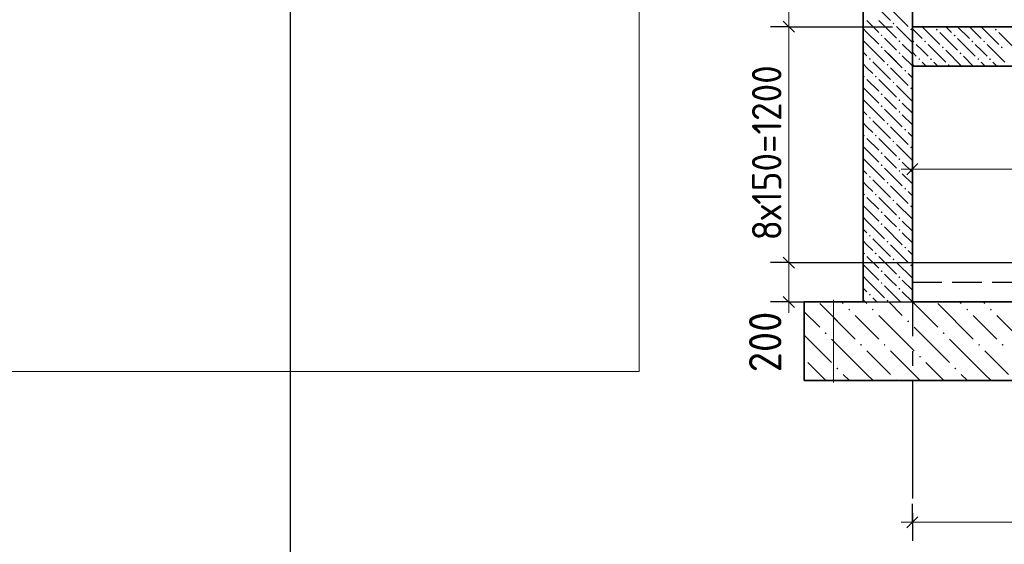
# Model space of a CAD drawing. Header units: millimetres. Extents: x -5 to 21000, y -5 to 14850.
# Tile 6 of 21: x 11479 to 14816, y 3769 to 5548. Entities that reach past the tile are written whole.
import ezdxf

# ---------------------------------------------------------------- set-up
doc = ezdxf.new("R2010")
doc.units = ezdxf.units.MM
doc.linetypes.add('______2', pattern=[135, 100, -35])
doc.linetypes.add('______5', pattern=[550, 400, -50, 50, -50])
for name, color, linetype, lineweight in [('Standard', 7, 'Continuous', 25), ('ЖБ Лента фундамента под плитной частью', 7, 'Continuous', 25), ('Размерная линия_ общее', 7, 'Continuous', 13)]:
    doc.layers.add(name, color=color, linetype=linetype, lineweight=lineweight)
for name, color, linetype, lineweight, true_color in [('ЖБ Лестница', 7, 'Continuous', 25, 0xe0e0ff), ('ЖБ Плита Фундамента верхний уровень', 7, 'Continuous', 25, 0x783c14), ('ЖБ Стена верхний уровень', 7, 'Continuous', 25, 0x006e00)]:
    doc.layers.add(name, color=color, linetype=linetype, lineweight=lineweight, true_color=true_color)
doc.layers.add('Оси', color=7, linetype='______5', true_color=0x656565)
doc.layers.add('Размерная выноска', color=7, linetype='Continuous')
doc.styles.add('ISOCPEUR', font='txt')

msp = doc.modelspace()

# ---------------------------------------------------------------- hatches: boundary and pattern name
at = {"layer": 'ЖБ Лестница', "linetype": 'Continuous', "lineweight": 18, "transparency": 33554687}
for points in [[(14583.9, 5514.4), (14587.2, 5517.7), (14590.4, 5514.4), (14587.2, 5511.2)], [(14783.9, 5514.4), (14787.2, 5517.7), (14790.4, 5514.4), (14787.2, 5511.2)], [(14504, 5474.5), (14507.2, 5477.7), (14510.4, 5474.4), (14507.2, 5471.2)], [(14543.9, 5474.4), (14547.2, 5477.7), (14550.4, 5474.4), (14547.2, 5471.2)], [(14643.9, 5494.4), (14647.2, 5497.7), (14650.4, 5494.4), (14647.2, 5491.2)], [(14703.9, 5474.4), (14707.2, 5477.7), (14710.4, 5474.4), (14707.2, 5471.2)], [(14743.9, 5474.4), (14747.2, 5477.7), (14750.4, 5474.4), (14747.2, 5471.2)], [(14603.9, 5454.4), (14607.2, 5457.7), (14610.4, 5454.4), (14607.2, 5451.2)], [(14803.9, 5454.4), (14807.2, 5457.7), (14810.4, 5454.4), (14807.2, 5451.2)], [(14523.9, 5414.4), (14527.2, 5417.7), (14530.4, 5414.4), (14527.2, 5411.2)], [(14563.9, 5414.4), (14567.2, 5417.7), (14570.4, 5414.4), (14567.2, 5411.2)], [(14663.9, 5434.4), (14667.2, 5437.7), (14670.4, 5434.4), (14667.2, 5431.2)], [(14723.9, 5414.4), (14727.2, 5417.7), (14730.4, 5414.4), (14727.2, 5411.2)], [(14763.9, 5414.4), (14767.2, 5417.7), (14770.4, 5414.4), (14767.2, 5411.2)], [(14623.9, 5394.4), (14627.2, 5397.7), (14630.4, 5394.4), (14627.2, 5391.2)]]:
    msp.add_hatch(color=7, dxfattribs=at).paths.add_polyline_path(points, flags=16)
at = {"layer": 'ЖБ Плита Фундамента верхний уровень', "linetype": 'Continuous', "lineweight": 18, "transparency": 33554687}
for points in [[(14286.8, 4565.2), (14290, 4568.4), (14293.2, 4565.2), (14290, 4561.9)], [(14286.8, 4565.2), (14290, 4568.4), (14293.2, 4565.2), (14290, 4561.9)], [(14366.8, 4565.2), (14370, 4568.4), (14373.3, 4565.2), (14370, 4561.9)], [(14366.8, 4565.2), (14370, 4568.4), (14373.3, 4565.2), (14370, 4561.9)], [(14686.8, 4565.2), (14690, 4568.4), (14693.3, 4565.2), (14690, 4561.9)], [(14686.8, 4565.2), (14690, 4568.4), (14693.3, 4565.2), (14690, 4561.9)], [(14766.8, 4565.2), (14770, 4568.4), (14773.3, 4565.2), (14770, 4561.9)], [(14766.8, 4565.2), (14770, 4568.4), (14773.3, 4565.2), (14770, 4561.9)], [(14486.8, 4525.2), (14490, 4528.4), (14493.3, 4525.2), (14490, 4521.9)], [(14486.8, 4525.2), (14490, 4528.4), (14493.3, 4525.2), (14490, 4521.9)], [(14206.8, 4485.2), (14210, 4488.4), (14213.3, 4485.2), (14210, 4481.9)], [(14606.8, 4485.2), (14610, 4488.4), (14613.3, 4485.2), (14610, 4481.9)], [(14606.8, 4485.2), (14610, 4488.4), (14613.3, 4485.2), (14610, 4481.9)], [(14326.8, 4445.2), (14330, 4448.4), (14333.3, 4445.2), (14330, 4441.9)], [(14326.8, 4445.2), (14330, 4448.4), (14333.3, 4445.2), (14330, 4441.9)], [(14406.8, 4445.2), (14410, 4448.4), (14413.3, 4445.2), (14410, 4441.9)], [(14406.8, 4445.2), (14410, 4448.4), (14413.3, 4445.2), (14410, 4441.9)], [(14726.8, 4445.2), (14730, 4448.4), (14733.2, 4445.2), (14730, 4441.9)], [(14726.8, 4445.2), (14730, 4448.4), (14733.2, 4445.2), (14730, 4441.9)], [(14806.8, 4445.2), (14810, 4448.4), (14813.3, 4445.2), (14810, 4441.9)], [(14806.8, 4445.2), (14810, 4448.4), (14813.3, 4445.2), (14810, 4441.9)], [(14526.8, 4405.2), (14530, 4408.4), (14533.3, 4405.2), (14530, 4401.9)], [(14526.8, 4405.2), (14530, 4408.4), (14533.3, 4405.2), (14530, 4401.9)], [(14246.7, 4365.2), (14250, 4368.4), (14253.3, 4365.2), (14250, 4361.9)], [(14246.7, 4365.2), (14250, 4368.4), (14253.3, 4365.2), (14250, 4361.9)], [(14646.7, 4365.2), (14650, 4368.4), (14653.3, 4365.2), (14650, 4361.9)], [(14646.7, 4365.2), (14650, 4368.4), (14653.3, 4365.2), (14650, 4361.9)], [(14446.7, 4325.2), (14450, 4328.4), (14453.3, 4325.2), (14452.5, 4324.4), (14447.5, 4324.4)], [(14446.7, 4325.2), (14450, 4328.4), (14453.3, 4325.2), (14452.5, 4324.4), (14447.5, 4324.4)]]:
    msp.add_hatch(color=7, dxfattribs=at).paths.add_polyline_path(points, flags=16)
at = {"layer": 'ЖБ Стена верхний уровень', "linetype": 'Continuous', "lineweight": 18, "transparency": 33554687}
for points in [[(14436.8, 5535.2), (14440, 5538.4), (14443.3, 5535.2), (14440, 5531.9)], [(14436.8, 5535.2), (14440, 5538.4), (14443.3, 5535.2), (14440, 5531.9)], [(14496.7, 5515.2), (14500, 5518.4), (14503.3, 5515.2), (14500, 5511.9)], [(14496.7, 5515.2), (14500, 5518.4), (14503.3, 5515.2), (14500, 5511.9)], [(14396.7, 5495.2), (14400, 5498.4), (14403.3, 5495.2), (14400, 5491.9)], [(14396.7, 5495.2), (14400, 5498.4), (14403.3, 5495.2), (14400, 5491.9)], [(14456.8, 5475.2), (14460, 5478.4), (14463.3, 5475.2), (14460, 5471.9)], [(14456.8, 5475.2), (14460, 5478.4), (14463.3, 5475.2), (14460, 5471.9)], [(14396.7, 5455.2), (14400, 5458.4), (14403.3, 5455.2), (14400, 5451.9)], [(14396.7, 5455.2), (14400, 5458.4), (14403.3, 5455.2), (14400, 5451.9)], [(14356.8, 5415.2), (14360, 5418.4), (14363.3, 5415.2), (14360, 5411.9)], [(14356.8, 5415.2), (14360, 5418.4), (14363.3, 5415.2), (14360, 5411.9)], [(14456.8, 5435.2), (14460, 5438.4), (14463.3, 5435.2), (14460, 5431.9)], [(14456.8, 5435.2), (14460, 5438.4), (14463.3, 5435.2), (14460, 5431.9)], [(14416.8, 5395.2), (14420, 5398.4), (14423.3, 5395.2), (14420, 5391.9)], [(14416.8, 5395.2), (14420, 5398.4), (14423.3, 5395.2), (14420, 5391.9)], [(14476.8, 5375.2), (14480, 5378.4), (14483.3, 5375.2), (14480, 5371.9)], [(14476.8, 5375.2), (14480, 5378.4), (14483.3, 5375.2), (14480, 5371.9)], [(14337.3, 5355.7), (14340, 5358.4), (14343.2, 5355.2), (14340, 5351.9), (14337.3, 5354.6)], [(14337.3, 5355.7), (14340, 5358.4), (14343.2, 5355.2), (14340, 5351.9), (14337.3, 5354.6)], [(14376.8, 5355.2), (14380, 5358.4), (14383.3, 5355.2), (14380, 5351.9)], [(14376.8, 5355.2), (14380, 5358.4), (14383.3, 5355.2), (14380, 5351.9)], [(14436.8, 5335.2), (14440, 5338.4), (14443.3, 5335.2), (14440, 5331.9)], [(14436.8, 5335.2), (14440, 5338.4), (14443.3, 5335.2), (14440, 5331.9)], [(14496.7, 5315.2), (14500, 5318.4), (14503.3, 5315.2), (14500, 5311.9)], [(14496.7, 5315.2), (14500, 5318.4), (14503.3, 5315.2), (14500, 5311.9)], [(14396.7, 5295.2), (14400, 5298.4), (14403.3, 5295.2), (14400, 5291.9)], [(14396.7, 5295.2), (14400, 5298.4), (14403.3, 5295.2), (14400, 5291.9)], [(14456.8, 5275.2), (14460, 5278.4), (14463.3, 5275.2), (14460, 5271.9)], [(14456.8, 5275.2), (14460, 5278.4), (14463.3, 5275.2), (14460, 5271.9)], [(14396.7, 5255.2), (14400, 5258.4), (14403.3, 5255.2), (14400, 5251.9)], [(14396.7, 5255.2), (14400, 5258.4), (14403.3, 5255.2), (14400, 5251.9)], [(14356.8, 5215.2), (14360, 5218.4), (14363.3, 5215.2), (14360, 5211.9)], [(14356.8, 5215.2), (14360, 5218.4), (14363.3, 5215.2), (14360, 5211.9)], [(14456.8, 5235.2), (14460, 5238.4), (14463.3, 5235.2), (14460, 5231.9)], [(14456.8, 5235.2), (14460, 5238.4), (14463.3, 5235.2), (14460, 5231.9)], [(14416.8, 5195.2), (14420, 5198.4), (14423.3, 5195.2), (14420, 5191.9)], [(14416.8, 5195.2), (14420, 5198.4), (14423.3, 5195.2), (14420, 5191.9)], [(14476.8, 5175.2), (14480, 5178.4), (14483.3, 5175.2), (14480, 5171.9)], [(14476.8, 5175.2), (14480, 5178.4), (14483.3, 5175.2), (14480, 5171.9)], [(14337.3, 5155.7), (14340, 5158.4), (14343.2, 5155.2), (14340, 5151.9), (14337.3, 5154.6)], [(14337.3, 5155.7), (14340, 5158.4), (14343.2, 5155.2), (14340, 5151.9), (14337.3, 5154.6)], [(14376.8, 5155.2), (14380, 5158.4), (14383.3, 5155.2), (14380, 5151.9)], [(14376.8, 5155.2), (14380, 5158.4), (14383.3, 5155.2), (14380, 5151.9)], [(14436.8, 5135.2), (14440, 5138.4), (14443.3, 5135.2), (14440, 5131.9)], [(14436.8, 5135.2), (14440, 5138.4), (14443.3, 5135.2), (14440, 5131.9)], [(14496.7, 5115.2), (14500, 5118.4), (14503.3, 5115.2), (14500, 5111.9)], [(14496.7, 5115.2), (14500, 5118.4), (14503.3, 5115.2), (14500, 5111.9)], [(14396.7, 5095.2), (14400, 5098.4), (14403.3, 5095.2), (14400, 5091.9)], [(14396.7, 5095.2), (14400, 5098.4), (14403.3, 5095.2), (14400, 5091.9)], [(14456.8, 5075.2), (14460, 5078.4), (14463.3, 5075.2), (14460, 5071.9)], [(14456.8, 5075.2), (14460, 5078.4), (14463.3, 5075.2), (14460, 5071.9)], [(14396.7, 5055.2), (14400, 5058.4), (14403.3, 5055.2), (14400, 5051.9)], [(14396.7, 5055.2), (14400, 5058.4), (14403.3, 5055.2), (14400, 5051.9)], [(14456.8, 5035.2), (14460, 5038.4), (14463.3, 5035.2), (14460, 5031.9)], [(14456.8, 5035.2), (14460, 5038.4), (14463.3, 5035.2), (14460, 5031.9)], [(14356.8, 5015.2), (14360, 5018.4), (14363.3, 5015.2), (14360, 5011.9)], [(14356.8, 5015.2), (14360, 5018.4), (14363.3, 5015.2), (14360, 5011.9)], [(14416.8, 4995.2), (14420, 4998.4), (14423.3, 4995.2), (14420, 4991.9)], [(14416.8, 4995.2), (14420, 4998.4), (14423.3, 4995.2), (14420, 4991.9)], [(14476.8, 4975.2), (14480, 4978.4), (14483.3, 4975.2), (14480, 4971.9)], [(14476.8, 4975.2), (14480, 4978.4), (14483.3, 4975.2), (14480, 4971.9)], [(14337.3, 4955.7), (14340, 4958.4), (14343.2, 4955.2), (14340, 4951.9), (14337.3, 4954.6)], [(14337.3, 4955.7), (14340, 4958.4), (14343.2, 4955.2), (14340, 4951.9), (14337.3, 4954.6)], [(14376.8, 4955.2), (14380, 4958.4), (14383.3, 4955.2), (14380, 4951.9)], [(14376.8, 4955.2), (14380, 4958.4), (14383.3, 4955.2), (14380, 4951.9)], [(14436.8, 4935.2), (14440, 4938.4), (14443.3, 4935.2), (14440, 4931.9)], [(14436.8, 4935.2), (14440, 4938.4), (14443.3, 4935.2), (14440, 4931.9)], [(14496.7, 4915.2), (14500, 4918.4), (14503.3, 4915.2), (14500, 4911.9)], [(14496.7, 4915.2), (14500, 4918.4), (14503.3, 4915.2), (14500, 4911.9)], [(14396.7, 4895.2), (14400, 4898.4), (14403.3, 4895.2), (14400, 4891.9)], [(14396.7, 4895.2), (14400, 4898.4), (14403.3, 4895.2), (14400, 4891.9)], [(14456.8, 4875.2), (14460, 4878.4), (14463.3, 4875.2), (14460, 4871.9)], [(14456.8, 4875.2), (14460, 4878.4), (14463.3, 4875.2), (14460, 4871.9)], [(14396.7, 4855.2), (14400, 4858.4), (14403.3, 4855.2), (14400, 4851.9)], [(14396.7, 4855.2), (14400, 4858.4), (14403.3, 4855.2), (14400, 4851.9)], [(14456.8, 4835.2), (14460, 4838.4), (14463.3, 4835.2), (14460, 4831.9)], [(14456.8, 4835.2), (14460, 4838.4), (14463.3, 4835.2), (14460, 4831.9)], [(14356.8, 4815.2), (14360, 4818.4), (14363.3, 4815.2), (14360, 4811.9)], [(14356.8, 4815.2), (14360, 4818.4), (14363.3, 4815.2), (14360, 4811.9)], [(14416.8, 4795.2), (14420, 4798.4), (14423.3, 4795.2), (14420, 4791.9)], [(14416.8, 4795.2), (14420, 4798.4), (14423.3, 4795.2), (14420, 4791.9)], [(14476.8, 4775.2), (14480, 4778.4), (14483.3, 4775.2), (14480, 4771.9)], [(14476.8, 4775.2), (14480, 4778.4), (14483.3, 4775.2), (14480, 4771.9)], [(14337.3, 4755.7), (14340, 4758.4), (14343.2, 4755.2), (14340, 4751.9), (14337.3, 4754.6)], [(14337.3, 4755.7), (14340, 4758.4), (14343.2, 4755.2), (14340, 4751.9), (14337.3, 4754.6)], [(14376.8, 4755.2), (14380, 4758.4), (14383.3, 4755.2), (14380, 4751.9)], [(14376.8, 4755.2), (14380, 4758.4), (14383.3, 4755.2), (14380, 4751.9)], [(14436.8, 4735.2), (14440, 4738.4), (14443.3, 4735.2), (14440, 4731.9)], [(14436.8, 4735.2), (14440, 4738.4), (14443.3, 4735.2), (14440, 4731.9)], [(14496.7, 4715.2), (14500, 4718.4), (14503.3, 4715.2), (14500, 4711.9)], [(14496.7, 4715.2), (14500, 4718.4), (14503.3, 4715.2), (14500, 4711.9)], [(14396.7, 4695.2), (14400, 4698.4), (14403.3, 4695.2), (14400, 4691.9)], [(14396.7, 4695.2), (14400, 4698.4), (14403.3, 4695.2), (14400, 4691.9)], [(14456.8, 4675.2), (14460, 4678.4), (14463.3, 4675.2), (14460, 4671.9)], [(14456.8, 4675.2), (14460, 4678.4), (14463.3, 4675.2), (14460, 4671.9)], [(14396.7, 4655.2), (14400, 4658.4), (14403.3, 4655.2), (14400, 4651.9)], [(14396.7, 4655.2), (14400, 4658.4), (14403.3, 4655.2), (14400, 4651.9)], [(14456.8, 4635.2), (14460, 4638.4), (14463.3, 4635.2), (14460, 4631.9)], [(14456.8, 4635.2), (14460, 4638.4), (14463.3, 4635.2), (14460, 4631.9)], [(14356.8, 4615.2), (14360, 4618.4), (14363.3, 4615.2), (14360, 4611.9)], [(14356.8, 4615.2), (14360, 4618.4), (14363.3, 4615.2), (14360, 4611.9)], [(14416.8, 4595.2), (14420, 4598.4), (14423.3, 4595.2), (14420, 4591.9)], [(14416.8, 4595.2), (14420, 4598.4), (14423.3, 4595.2), (14420, 4591.9)]]:
    msp.add_hatch(color=7, dxfattribs=at).paths.add_polyline_path(points, flags=16)

# ---------------------------------------------------------------- linework, layer by layer
at = {"layer": 'Standard', "color": 7, "linetype": 'Continuous', "lineweight": 25, "transparency": 33554687}
msp.add_line((12396.2, -5), (12396.2, 6005), dxfattribs=at)
at = {"layer": 'Standard', "color": 7, "linetype": 'Continuous', "lineweight": 18, "transparency": 33554687}
msp.add_lwpolyline([(13578.5, 9842.9), (7275, 9842.9), (7275, 4355.2), (13578.5, 4355.2), (13578.5, 9842.9)], dxfattribs=at)
at = {"layer": 'ЖБ Лента фундамента под плитной частью', "color": 253, "linetype": '______2', "lineweight": -3, "true_color": 0xababab, "transparency": 33554687}
msp.add_line((14504, 4657.8), (18704, 4657.8), dxfattribs=at)
at = {"layer": 'ЖБ Лестница', "color": 7, "linetype": 'Continuous', "lineweight": 35, "transparency": 33554687}
for p, q in [((14504, 5524.4), (14504, 5391.1)), ((15537.2, 5524.4), (14504, 5524.4)), ((14504, 5391.1), (15537.2, 5391.1))]:
    msp.add_line(p, q, dxfattribs=at)
at = {"layer": 'ЖБ Лестница', "color": 9, "linetype": 'Continuous', "lineweight": 18, "true_color": 0xc7c7c7, "transparency": 33554687}
for p, q in [((14504, 5517.7), (14537.2, 5484.4)), ((14537.2, 5524.4), (14597.2, 5464.4)), ((14637.2, 5504.4), (14617.2, 5524.4)), ((14657.2, 5524.4), (14697.2, 5484.4)), ((14697.2, 5524.4), (14737.2, 5484.4)), ((14737.2, 5524.4), (14797.2, 5464.4)), ((14597.2, 5504.4), (14657.2, 5444.4)), ((14657.2, 5484.4), (14717.2, 5424.4)), ((14797.2, 5504.4), (14857.2, 5444.4)), ((14537.2, 5444.4), (14517.2, 5464.4)), ((14557.2, 5424.4), (14537.2, 5444.4)), ((14557.2, 5464.4), (14617.2, 5404.4)), ((14617.2, 5444.4), (14670.5, 5391.1)), ((14737.2, 5444.4), (14717.2, 5464.4)), ((14757.2, 5424.4), (14737.2, 5444.4)), ((14757.2, 5464.4), (14817.2, 5404.4)), ((14504, 5437.7), (14517.2, 5424.4)), ((14710.5, 5391.1), (14677.2, 5424.4)), ((14510.5, 5391.1), (14504, 5397.7)), ((14537.2, 5404.4), (14550.5, 5391.1)), ((14577.2, 5404.4), (14590.5, 5391.1)), ((14737.2, 5404.4), (14750.5, 5391.1)), ((14777.2, 5404.4), (14790.5, 5391.1))]:
    msp.add_line(p, q, dxfattribs=at)
at = {"layer": 'ЖБ Плита Фундамента верхний уровень', "color": 7, "linetype": 'Continuous', "lineweight": 35, "transparency": 33554687}
for p, q in [((14137.3, 4591.1), (14137.3, 4324.4)), ((14337.3, 4591.1), (14137.3, 4591.1)), ((14337.3, 4591.1), (14237.2, 4591.1)), ((18704, 4591.1), (14504, 4591.1)), ((18704, 4591.1), (14504, 4591.1)), ((14137.3, 4324.4), (19982.7, 4324.4)), ((14237.2, 4324.4), (18899.5, 4324.4))]:
    msp.add_line(p, q, dxfattribs=at)
at = {"layer": 'ЖБ Плита Фундамента верхний уровень', "color": 251, "linetype": 'Continuous', "lineweight": 18, "true_color": 0x575757, "transparency": 33554687}
for p, q in [((14190, 4585.2), (14310, 4465.2)), ((14264.1, 4591.1), (14270, 4585.2)), ((14264.1, 4591.1), (14270, 4585.2)), ((14344.1, 4591.1), (14350, 4585.2)), ((14344.1, 4591.1), (14350, 4585.2)), ((14424.1, 4591.1), (14470, 4545.2)), ((14424.1, 4591.1), (14470, 4545.2)), ((14504.1, 4591.1), (14590, 4505.2)), ((14504.1, 4591.1), (14590, 4505.2)), ((14590, 4585.2), (14710, 4465.2)), ((14590, 4585.2), (14710, 4465.2)), ((14664.1, 4591.1), (14670, 4585.2)), ((14664.1, 4591.1), (14670, 4585.2)), ((14744.1, 4591.1), (14750, 4585.2)), ((14744.1, 4591.1), (14750, 4585.2)), ((14137.3, 4557.9), (14190, 4505.2)), ((14237.2, 4538), (14310, 4465.2)), ((14350, 4505.2), (14310, 4545.2)), ((14350, 4505.2), (14310, 4545.2)), ((14390, 4545.2), (14510, 4425.2)), ((14390, 4545.2), (14510, 4425.2)), ((14750, 4505.2), (14710, 4545.2)), ((14750, 4505.2), (14710, 4545.2)), ((14790, 4545.2), (14910, 4425.2)), ((14790, 4545.2), (14910, 4425.2)), ((14390, 4465.2), (14350, 4505.2)), ((14390, 4465.2), (14350, 4505.2)), ((14510, 4505.2), (14630, 4385.2)), ((14510, 4505.2), (14630, 4385.2)), ((14790, 4465.2), (14750, 4505.2)), ((14790, 4465.2), (14750, 4505.2)), ((14137.3, 4477.9), (14230, 4385.2)), ((14350, 4345.2), (14230, 4465.2)), ((14350, 4345.2), (14237.2, 4458)), ((14750, 4345.2), (14630, 4465.2)), ((14750, 4345.2), (14630, 4465.2)), ((14350, 4425.2), (14430, 4345.2)), ((14350, 4425.2), (14430, 4345.2)), ((14430, 4425.2), (14530.7, 4324.4)), ((14430, 4425.2), (14530.7, 4324.4)), ((14750, 4425.2), (14830, 4345.2)), ((14750, 4425.2), (14830, 4345.2)), ((14210.7, 4324.4), (14150, 4385.2)), ((14610.7, 4324.4), (14550, 4385.2)), ((14610.7, 4324.4), (14550, 4385.2)), ((14270, 4345.2), (14290.7, 4324.4)), ((14270, 4345.2), (14290.7, 4324.4)), ((14350, 4345.2), (14370.7, 4324.4)), ((14350, 4345.2), (14370.7, 4324.4)), ((14670, 4345.2), (14690.7, 4324.4)), ((14670, 4345.2), (14690.7, 4324.4)), ((14750, 4345.2), (14770.7, 4324.4)), ((14750, 4345.2), (14770.7, 4324.4))]:
    msp.add_line(p, q, dxfattribs=at)
at = {"layer": 'ЖБ Стена верхний уровень', "color": 7, "linetype": 'Continuous', "lineweight": 35, "transparency": 33554687}
for p, q in [((14337.3, 6417.8), (14337.3, 4591.1)), ((14337.3, 6417.8), (14337.3, 4591.1)), ((14504, 5524.4), (14504, 6417.8)), ((14504, 5424.4), (14504, 5917.8)), ((14504, 4591.1), (14504, 5424.4)), ((14504, 4591.1), (14504, 5391.1))]:
    msp.add_line(p, q, dxfattribs=at)
at = {"layer": 'ЖБ Стена верхний уровень', "color": 251, "linetype": 'Continuous', "lineweight": 18, "true_color": 0x575757, "transparency": 33554687}
for p, q in [((14370, 5605.2), (14430, 5545.2)), ((14370, 5605.2), (14430, 5545.2)), ((14430, 5585.2), (14490, 5525.2)), ((14430, 5585.2), (14490, 5525.2)), ((14350, 5545.2), (14390, 5505.2)), ((14350, 5545.2), (14390, 5505.2)), ((14390, 5545.2), (14450, 5485.2)), ((14390, 5545.2), (14450, 5485.2)), ((14350, 5505.2), (14337.3, 5517.9)), ((14350, 5505.2), (14337.3, 5517.9)), ((14504, 5471.2), (14450, 5525.2)), ((14504, 5471.2), (14450, 5525.2)), ((14337.3, 5477.9), (14350, 5465.2)), ((14337.3, 5477.9), (14350, 5465.2)), ((14350, 5505.2), (14390, 5465.2)), ((14350, 5505.2), (14390, 5465.2)), ((14430, 5465.2), (14410, 5485.2)), ((14430, 5465.2), (14410, 5485.2)), ((14350, 5465.2), (14390.7, 5424.4)), ((14350, 5465.2), (14410, 5405.2)), ((14410, 5445.2), (14430.7, 5424.4)), ((14410, 5445.2), (14470, 5385.2)), ((14450, 5445.2), (14430, 5465.2)), ((14450, 5445.2), (14430, 5465.2)), ((14470, 5465.2), (14504, 5431.2)), ((14470, 5465.2), (14504, 5431.2)), ((14337.3, 5437.9), (14350, 5425.2)), ((14337.3, 5437.9), (14350, 5425.2)), ((14390.7, 5424.4), (14410, 5405.2)), ((14430.7, 5424.4), (14470, 5385.2)), ((14470, 5425.2), (14470.7, 5424.4)), ((14470, 5425.2), (14504, 5391.2)), ((14470.7, 5424.4), (14504, 5391.2)), ((14350, 5385.2), (14337.3, 5397.9)), ((14350, 5385.2), (14337.3, 5397.9)), ((14370, 5365.2), (14350, 5385.2)), ((14370, 5365.2), (14350, 5385.2)), ((14370, 5405.2), (14430, 5345.2)), ((14370, 5405.2), (14430, 5345.2)), ((14430, 5385.2), (14490, 5325.2)), ((14430, 5385.2), (14490, 5325.2)), ((14350, 5345.2), (14390, 5305.2)), ((14350, 5345.2), (14390, 5305.2)), ((14390, 5345.2), (14450, 5285.2)), ((14390, 5345.2), (14450, 5285.2)), ((14504, 5351.2), (14490, 5365.2)), ((14504, 5351.2), (14490, 5365.2)), ((14350, 5305.2), (14337.3, 5317.9)), ((14350, 5305.2), (14337.3, 5317.9)), ((14504, 5271.2), (14450, 5325.2)), ((14504, 5271.2), (14450, 5325.2)), ((14337.3, 5277.9), (14350, 5265.2)), ((14337.3, 5277.9), (14350, 5265.2)), ((14350, 5305.2), (14390, 5265.2)), ((14350, 5305.2), (14390, 5265.2)), ((14430, 5265.2), (14410, 5285.2)), ((14430, 5265.2), (14410, 5285.2)), ((14350, 5265.2), (14410, 5205.2)), ((14350, 5265.2), (14410, 5205.2)), ((14410, 5245.2), (14470, 5185.2)), ((14410, 5245.2), (14470, 5185.2)), ((14450, 5245.2), (14430, 5265.2)), ((14450, 5245.2), (14430, 5265.2)), ((14470, 5265.2), (14504, 5231.2)), ((14470, 5265.2), (14504, 5231.2)), ((14337.3, 5237.9), (14350, 5225.2)), ((14337.3, 5237.9), (14350, 5225.2)), ((14470, 5225.2), (14504, 5191.2)), ((14470, 5225.2), (14504, 5191.2)), ((14350, 5185.2), (14337.3, 5197.9)), ((14350, 5185.2), (14337.3, 5197.9)), ((14370, 5165.2), (14350, 5185.2)), ((14370, 5165.2), (14350, 5185.2)), ((14370, 5205.2), (14430, 5145.2)), ((14370, 5205.2), (14430, 5145.2)), ((14430, 5185.2), (14490, 5125.2)), ((14430, 5185.2), (14490, 5125.2)), ((14350, 5145.2), (14390, 5105.2)), ((14350, 5145.2), (14390, 5105.2)), ((14390, 5145.2), (14450, 5085.2)), ((14390, 5145.2), (14450, 5085.2)), ((14504, 5151.2), (14490, 5165.2)), ((14504, 5151.2), (14490, 5165.2)), ((14350, 5105.2), (14337.3, 5117.9)), ((14350, 5105.2), (14337.3, 5117.9)), ((14350, 5105.2), (14390, 5065.2)), ((14350, 5105.2), (14390, 5065.2)), ((14504, 5071.2), (14450, 5125.2)), ((14504, 5071.2), (14450, 5125.2)), ((14337.3, 5077.9), (14350, 5065.2)), ((14337.3, 5077.9), (14350, 5065.2)), ((14430, 5065.2), (14410, 5085.2)), ((14430, 5065.2), (14410, 5085.2)), ((14350, 5065.2), (14410, 5005.2)), ((14350, 5065.2), (14410, 5005.2)), ((14410, 5045.2), (14470, 4985.2)), ((14410, 5045.2), (14470, 4985.2)), ((14450, 5045.2), (14430, 5065.2)), ((14450, 5045.2), (14430, 5065.2)), ((14470, 5065.2), (14504, 5031.2)), ((14470, 5065.2), (14504, 5031.2)), ((14337.3, 5037.9), (14350, 5025.2)), ((14337.3, 5037.9), (14350, 5025.2)), ((14370, 5005.2), (14430, 4945.2)), ((14370, 5005.2), (14430, 4945.2)), ((14470, 5025.2), (14504, 4991.2)), ((14470, 5025.2), (14504, 4991.2)), ((14350, 4985.2), (14337.3, 4997.9)), ((14350, 4985.2), (14337.3, 4997.9)), ((14370, 4965.2), (14350, 4985.2)), ((14370, 4965.2), (14350, 4985.2)), ((14430, 4985.2), (14490, 4925.2)), ((14430, 4985.2), (14490, 4925.2)), ((14350, 4945.2), (14390, 4905.2)), ((14350, 4945.2), (14390, 4905.2)), ((14390, 4945.2), (14450, 4885.2)), ((14390, 4945.2), (14450, 4885.2)), ((14504, 4951.2), (14490, 4965.2)), ((14504, 4951.2), (14490, 4965.2)), ((14350, 4905.2), (14337.3, 4917.9)), ((14350, 4905.2), (14337.3, 4917.9)), ((14350, 4905.2), (14390, 4865.2)), ((14350, 4905.2), (14390, 4865.2)), ((14504, 4871.2), (14450, 4925.2)), ((14504, 4871.2), (14450, 4925.2)), ((14337.3, 4877.9), (14350, 4865.2)), ((14337.3, 4877.9), (14350, 4865.2)), ((14430, 4865.2), (14410, 4885.2)), ((14430, 4865.2), (14410, 4885.2)), ((14350, 4865.2), (14410, 4805.2)), ((14350, 4865.2), (14410, 4805.2)), ((14410, 4845.2), (14470, 4785.2)), ((14410, 4845.2), (14470, 4785.2)), ((14450, 4845.2), (14430, 4865.2)), ((14450, 4845.2), (14430, 4865.2)), ((14470, 4865.2), (14504, 4831.2)), ((14470, 4865.2), (14504, 4831.2)), ((14337.3, 4837.9), (14350, 4825.2)), ((14337.3, 4837.9), (14350, 4825.2)), ((14370, 4805.2), (14430, 4745.2)), ((14370, 4805.2), (14430, 4745.2)), ((14470, 4825.2), (14504, 4791.2)), ((14470, 4825.2), (14504, 4791.2)), ((14350, 4785.2), (14337.3, 4797.9)), ((14350, 4785.2), (14337.3, 4797.9)), ((14370, 4765.2), (14350, 4785.2)), ((14370, 4765.2), (14350, 4785.2)), ((14430, 4785.2), (14490, 4725.2)), ((14430, 4785.2), (14490, 4725.2)), ((14350, 4745.2), (14390, 4705.2)), ((14350, 4745.2), (14390, 4705.2)), ((14390, 4745.2), (14450, 4685.2)), ((14390, 4745.2), (14450, 4685.2)), ((14504, 4751.2), (14490, 4765.2)), ((14504, 4751.2), (14490, 4765.2)), ((14350, 4705.2), (14337.3, 4717.9)), ((14350, 4705.2), (14337.3, 4717.9)), ((14350, 4705.2), (14390, 4665.2)), ((14350, 4705.2), (14390, 4665.2)), ((14504, 4671.2), (14450, 4725.2)), ((14504, 4671.2), (14450, 4725.2)), ((14337.3, 4677.9), (14350, 4665.2)), ((14337.3, 4677.9), (14350, 4665.2)), ((14430, 4665.2), (14410, 4685.2)), ((14430, 4665.2), (14410, 4685.2)), ((14350, 4665.2), (14410, 4605.2)), ((14350, 4665.2), (14410, 4605.2)), ((14410, 4645.2), (14464.1, 4591.1)), ((14410, 4645.2), (14464.1, 4591.1)), ((14450, 4645.2), (14430, 4665.2)), ((14450, 4645.2), (14430, 4665.2)), ((14470, 4665.2), (14504, 4631.2)), ((14470, 4665.2), (14504, 4631.2)), ((14337.3, 4637.9), (14350, 4625.2)), ((14337.3, 4637.9), (14350, 4625.2)), ((14370, 4605.2), (14384.1, 4591.1)), ((14370, 4605.2), (14384.1, 4591.1)), ((14470, 4625.2), (14504, 4591.2)), ((14470, 4625.2), (14504, 4591.2)), ((14344.1, 4591.1), (14337.3, 4597.9)), ((14344.1, 4591.1), (14337.3, 4597.9))]:
    msp.add_line(p, q, dxfattribs=at)
at = {"layer": 'Оси', "color": 8, "linetype": '______5', "lineweight": -3, "transparency": 33554687}
for p, q in [((14504, 7291.1), (14504, 5424.4)), ((14504, 5424.4), (14504, 3812.4))]:
    msp.add_line(p, q, dxfattribs=at)
at = {"layer": 'Размерная выноска', "color": 7, "linetype": 'Continuous', "lineweight": 13, "transparency": 33554687}
msp.add_line((14237.2, 4317.8), (14237.2, 4597.8), dxfattribs=at)
at = {"layer": 'Размерная линия_ общее', "color": 7, "linetype": 'Continuous', "lineweight": 13, "transparency": 33554687}
for p, q in [((14085.5, 5524.4), (14085.5, 6524.4)), ((14085.5, 4724.4), (14085.5, 5524.4)), ((14504, 5041.1), (14466.5, 5041.1)), ((14504, 5041.1), (15470.5, 5041.1)), ((14085.5, 4591.1), (14085.5, 4724.4)), ((14085.5, 4591.1), (14085.5, 4553.6)), ((14504, 3843.6), (14466.5, 3843.6)), ((14504, 3843.6), (16670.6, 3843.6))]:
    msp.add_line(p, q, dxfattribs=at)
at = {"layer": 'Размерная линия_ общее', "color": 7, "linetype": 'Continuous', "lineweight": 25, "transparency": 33554687}
for p, q in [((14104.2, 5505.7), (14066.7, 5543.2)), ((14485.2, 5022.4), (14522.7, 5059.9)), ((14104.2, 4705.7), (14066.7, 4743.2)), ((14104.2, 4572.4), (14066.7, 4609.9)), ((14485.2, 3824.9), (14522.7, 3862.4))]:
    msp.add_line(p, q, dxfattribs=at)
at = {"layer": 'Размерная линия_ общее', "color": 253, "linetype": 'Continuous', "lineweight": -3, "true_color": 0xa0a0a0, "transparency": 33554687}
for p, q in [((14085.5, 5524.4), (14023, 5524.4)), ((14085.5, 5524.4), (14148, 5524.4)), ((14085.5, 5524.4), (14437.3, 5524.4)), ((14504, 5041.1), (14504, 5103.6)), ((14504, 5041.1), (14504, 4978.6)), ((14504, 5041.1), (14504, 5041.1)), ((14085.5, 4724.4), (14023, 4724.4)), ((14085.5, 4724.4), (14148, 4724.4)), ((14085.5, 4591.1), (14023, 4591.1)), ((14085.5, 4591.1), (14148, 4591.1)), ((14504, 3843.6), (14504, 3906.1)), ((14504, 3843.6), (14504, 3781.1)), ((14504, 3843.6), (14504, 3843.6))]:
    msp.add_line(p, q, dxfattribs=at)
for points in [[(14085.5, 4724.4), (14332.8, 4724.4), (14332.8, 4724.4), (17003.9, 4724.4)], [(14085.5, 4591.1), (14245, 4591.1), (14245, 4591.1), (14663.5, 4591.1)]]:
    msp.add_lwpolyline(points, dxfattribs=at)

# ---------------------------------------------------------------- texts
at = {"layer": 'Размерная линия_ общее', "color": 7, "linetype": 'Continuous', "lineweight": 18, "transparency": 33554687, "insert": (14060.5, 4799.4), "char_height": 100, "width": 705.361, "attachment_point": 7, "rotation": 90, "style": 'ISOCPEUR'}
msp.add_mtext('\\W0.92;8х150=1200', dxfattribs=at)
at = {"layer": 'Размерная линия_ общее', "color": 7, "linetype": 'Continuous', "lineweight": 25, "transparency": 33554687, "insert": (14060.5, 4352.4), "char_height": 110, "width": 280.994, "attachment_point": 7, "rotation": 90, "style": 'ISOCPEUR'}
msp.add_mtext('\\W0.91;200', dxfattribs=at)

doc.saveas('drawing.dxf')
